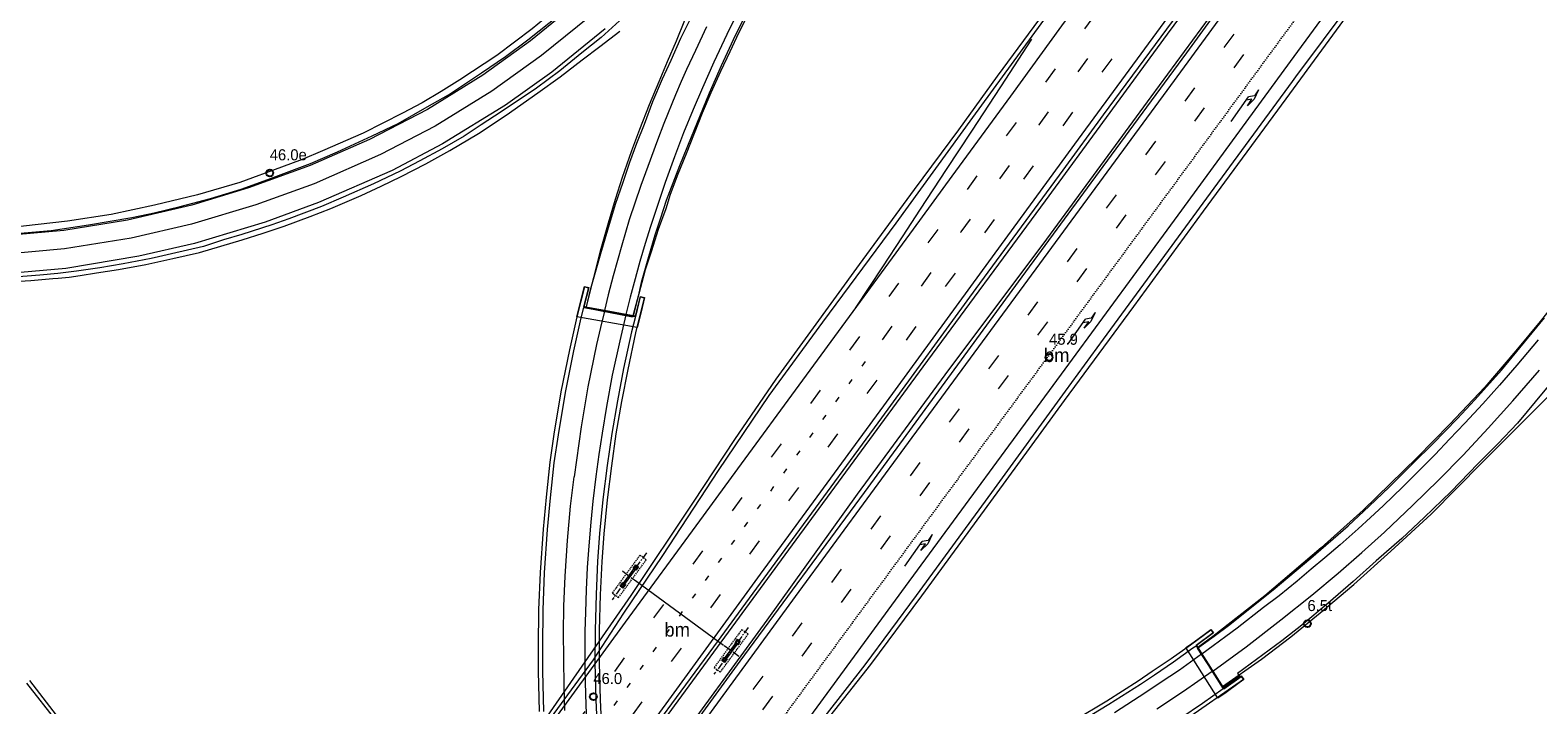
# Model space of a CAD drawing. Header units: metres. Extents: x 83575 to 86200, y 450600 to 453750.
# Tile 85 of 94: x 85556 to 85829, y 453195 to 453317. Entities that reach past the tile are written whole.
import ezdxf
from ezdxf.enums import TextEntityAlignment as Align

# ---------------------------------------------------------------- set-up
doc = ezdxf.new("R2010")
doc.units = ezdxf.units.M
for name, pattern in [('13strp', [4, 1, -3]), ('39strp', [12, 3, -9]), ('CENTER', [2, 1.25, -0.25, 0.25, -0.25]), ('DASHED2', [0.375, 0.25, -0.125])]:
    doc.linetypes.add(name, pattern=pattern)
for name, color, linetype, lineweight in [('bw-bs-portaal', 253, 'Continuous', 18), ('gr-bs-geleiderail', 253, 'geleiderail', 18), ('kw-bs-viaduct', 253, 'Continuous', 18), ('mk-bs-13streep 0.45', 253, '13strp', 18), ('mk-bs-39streep 0.15', 253, '39strp', 18), ('mk-bs-pijlre750', 253, 'Continuous', 18), ('mk-bs-streep 0.15', 253, 'Continuous', 18), ('og-bs-terreinafscheiding', 253, 'Continuous', 18), ('vh-bs-randverharding', 253, 'Continuous', 18), ('wm-bs-hectometerbord text', 253, 'Continuous', 18)]:
    doc.layers.add(name, color=color, linetype=linetype, lineweight=lineweight)
doc.styles.add('rtw_iso', font='iso-rtw.shx')
doc.linetypes.add('geleiderail', pattern='A,2,-1,[175,RTW.shx,S=0.5,R=0,X=0,Y=0],-1', length=4)

# ---------------------------------------------------------------- blocks, each defined once
blk = doc.blocks.new('poer SB40-flat-65')
h = blk.add_hatch()
h.set_pattern_fill('ACET-2D-ANSI31', color=252, angle=53.7937, style=0)
h.set_pattern_definition([(98.7936762, (-85682.8652, -453204.1866), (-3.137678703, -0.485383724), [])])
h.paths.add_polyline_path([(-1.29, -1.76), (1.29, 1.76), (1.01, 1.97), (-1.57, -1.55)])
at = {"layer": 'bw-bs-portaal', "linetype": 'CENTER'}
for points in [[(2.96, 4.34), (-3.24, -4.13)], [(1.23, -0.9), (-1.51, 1.11)]]:
    blk.add_lwpolyline(points, dxfattribs=at)
at = {"layer": 'bw-bs-portaal', "linetype": 'DASHED2'}
blk.add_lwpolyline([(-2.09, -3.74), (2.93, 3.12), (1.8, 3.95), (-3.22, -2.91)], close=True, dxfattribs=at)
at = {"layer": 'bw-bs-portaal', "linetype": 'Continuous'}
blk.add_lwpolyline([(1.29, 1.76), (1.01, 1.97), (-1.57, -1.55), (-1.29, -1.76)], close=True, dxfattribs=at)
at = {"layer": 'bw-bs-portaal', "linetype": 'CENTER'}
for points in [[(1.05, 1.22), (0.56, 1.57), (1.03, 2.22), (1.52, 1.86), (1.05, 1.22)], [(-1.32, -2.01), (-1.8, -1.66), (-1.33, -1.01), (-0.84, -1.36), (-1.32, -2.01)]]:
    blk.add_lwpolyline(points, close=True, dxfattribs=at)
blk = doc.blocks.new('poer SB40-flat-66')
h = blk.add_hatch()
h.set_pattern_fill('ACET-2D-ANSI31', color=252, angle=53.7937, style=0)
h.set_pattern_definition([(98.7936762, (-85664.464, -453217.6574), (-3.137678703, -0.485383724), [])])
h.paths.add_polyline_path([(-1.29, -1.76), (1.29, 1.76), (1.01, 1.97), (-1.57, -1.55)])
at = {"layer": 'bw-bs-portaal', "linetype": 'CENTER'}
for points in [[(2.96, 4.34), (-3.24, -4.13)], [(1.23, -0.9), (-1.51, 1.11)]]:
    blk.add_lwpolyline(points, dxfattribs=at)
at = {"layer": 'bw-bs-portaal', "linetype": 'DASHED2'}
blk.add_lwpolyline([(-2.09, -3.74), (2.93, 3.12), (1.8, 3.95), (-3.22, -2.91)], close=True, dxfattribs=at)
at = {"layer": 'bw-bs-portaal', "linetype": 'Continuous'}
blk.add_lwpolyline([(1.29, 1.76), (1.01, 1.97), (-1.57, -1.55), (-1.29, -1.76)], close=True, dxfattribs=at)
at = {"layer": 'bw-bs-portaal', "linetype": 'CENTER'}
for points in [[(1.05, 1.22), (0.56, 1.57), (1.03, 2.22), (1.52, 1.86), (1.05, 1.22)], [(-1.32, -2.01), (-1.8, -1.66), (-1.33, -1.01), (-0.84, -1.36), (-1.32, -2.01)]]:
    blk.add_lwpolyline(points, close=True, dxfattribs=at)
blk = doc.blocks.new('pijlr-flat-32')
at = {"layer": 'mk-bs-pijlre750'}
for p, q in [((4.97, 5.67), (4.16, 4.03)), ((4.97, 5.67), (4.21, 4.61)), ((0, 0), (3.16, 4.44)), ((3.78, 4), (2.73, 3.83)), ((4.16, 4.03), (2.93, 2.82)), ((2.93, 2.82), (3.78, 4)), ((4.21, 4.61), (3.16, 4.44))]:
    blk.add_line(p, q, dxfattribs=at)
blk = doc.blocks.new('pijlr-flat-98')
at = {"layer": 'mk-bs-pijlre750'}
for p, q in [((4.93, 5.7), (4.14, 4.06)), ((4.93, 5.7), (4.18, 4.64)), ((0, 0), (3.13, 4.46)), ((3.75, 4.03), (2.7, 3.85)), ((4.14, 4.06), (2.91, 2.84)), ((2.91, 2.84), (3.75, 4.03)), ((4.18, 4.64), (3.13, 4.46))]:
    blk.add_line(p, q, dxfattribs=at)
blk = doc.blocks.new('pijlr-flat-115')
at = {"layer": 'mk-bs-pijlre750'}
for p, q in [((4.94, 5.7), (4.14, 4.05)), ((4.94, 5.7), (4.19, 4.63)), ((0, 0), (3.14, 4.45)), ((3.75, 4.02), (2.71, 3.84)), ((4.14, 4.05), (2.92, 2.84)), ((2.92, 2.84), (3.75, 4.02)), ((4.19, 4.63), (3.14, 4.45))]:
    blk.add_line(p, q, dxfattribs=at)
blk = doc.blocks.new('dtbattr-l-flat-22')
at = {"layer": 'mk-bs-13streep 0.45', "style": 'rtw_iso'}
blk.add_attdef('TAG', (0, 0), '', height=2.5, dxfattribs=at)
blk = doc.blocks.new('dtbattr-l-flat-41')
at = {"layer": 'mk-bs-13streep 0.45', "style": 'rtw_iso'}
blk.add_attdef('TAG', (0, 0), '', height=2.5, dxfattribs=at)
blk = doc.blocks.new('HMP1-flat-203')
at = {"color": 253}
blk.add_circle((0, 0), 0.625, dxfattribs=at)
blk = doc.blocks.new('HMP1-flat-205')
at = {"color": 253}
blk.add_circle((0, 0), 0.625, dxfattribs=at)
blk = doc.blocks.new('HMP1-flat-211')
at = {"color": 253}
blk.add_circle((0, 0), 0.625, dxfattribs=at)
blk = doc.blocks.new('HMP1-flat-212')
at = {"color": 253}
blk.add_circle((0, 0), 0.625, dxfattribs=at)

msp = doc.modelspace()

# ---------------------------------------------------------------- linework, layer by layer
at = {"layer": 'bw-bs-portaal', "flags": 128}
msp.add_lwpolyline([(85681.35, 453205.29), (85665.69, 453216.76)], dxfattribs=at)
at = {"layer": 'gr-bs-geleiderail', "flags": 128}
for points in [[(85750, 453409.18), (85748.54, 453407.38), (85741.05, 453398.05), (85735.17, 453390.64), (85730.28, 453384.51), (85727.01, 453380.31), (85723.67, 453376.04), (85721.15, 453372.83), (85717.94, 453368.65), (85713.92, 453363.43), (85710.73, 453359.16), (85708.28, 453355.85), (85705.98, 453352.6), (85703.81, 453349.37), (85702.04, 453346.89), (85700.04, 453343.9), (85698.59, 453341.69), (85696.55, 453338.55), (85694.41, 453335.03), (85692.89, 453332.49), (85691.61, 453330.23), (85689.65, 453326.78), (85688.38, 453324.37), (85686.51, 453320.84), (85684.11, 453316.15), (85682.49, 453312.66), (85680.79, 453309.1), (85679.07, 453305.21), (85677.52, 453301.56), (85676.04, 453297.88), (85674.59, 453294.22), (85673.12, 453290.49), (85671.73, 453286.84), (85670.93, 453284.26), (85669.56, 453280.52), (85668.35, 453276.66), (85667.19, 453273.2), (85665.72, 453267.72), (85665.04, 453264.92)], [(85625.67, 453159.56), (85638.21, 453176.87), (85647.51, 453189.52), (85664.66, 453214.31), (85675.9, 453231.2), (85683.38, 453242.53), (85690.85, 453253.42), (85697.12, 453262.03), (85705.92, 453274.18), (85715.87, 453287.75), (85723.9, 453298.52), (85730.87, 453308.23), (85741.26, 453322.34), (85750.71, 453335.11), (85761.76, 453350.08), (85775.16, 453367.92), (85790.61, 453389.47), (85791.91, 453391.44)], [(85641.2, 453151.48), (85669.35, 453190.08), (85693.81, 453223.47), (85717.43, 453255.66), (85739.53, 453285.71), (85761.62, 453315.82), (85783.77, 453345.87), (85808.4, 453379.51)], [(85811.8, 453377.05), (85794.94, 453353.99), (85775.15, 453327.13), (85758.61, 453304.51), (85739.75, 453278.74), (85721.33, 453254.2), (85705.51, 453232.65), (85689.18, 453209.87), (85671.16, 453185.1), (85662.61, 453173.11), (85645.24, 453149.34)], [(85660.7, 453141.18), (85680.16, 453166.82), (85688.38, 453177.26), (85697.43, 453188.43), (85707.99, 453201.84), (85717.22, 453214.24), (85730.81, 453232.87), (85743.01, 453249.57), (85755.53, 453266.6), (85768.13, 453283.82), (85783.07, 453304.16), (85796.62, 453322.7), (85811.62, 453343), (85828.18, 453365.2)], [(85678.72, 453346.96), (85673.3, 453341.08), (85667.71, 453335.36), (85661.94, 453329.82), (85655.97, 453324.49), (85649.86, 453319.33), (85646.74, 453316.83), (85640.36, 453312.01), (85633.7, 453307.59), (85630.3, 453305.48), (85626.88, 453303.4), (85623.33, 453301.57), (85616.22, 453297.91), (85608.87, 453294.73), (85605.2, 453293.16), (85601.45, 453291.76)], [(85874.12, 453331.97), (85872.42, 453329.09), (85868.22, 453322.35), (85856.85, 453304.18), (85850.68, 453294.05), (85843.88, 453283.73), (85838.58, 453276.28), (85834.31, 453270.58), (85828.98, 453263.86), (85824.56, 453258.57), (85818.97, 453252), (85812.64, 453245.28), (85806.76, 453239.24), (85796.99, 453229.77), (85789.37, 453222.94), (85779.19, 453214.23), (85769.82, 453206.88), (85767.1, 453204.9)], [(85656.55, 453266.32), (85657.88, 453271.81), (85659.24, 453277.07), (85660.57, 453281.69), (85661.82, 453286.02), (85663.11, 453289.97), (85664.79, 453294.79), (85666.25, 453298.68), (85667.98, 453303.14), (85669.69, 453307.3), (85671.22, 453310.88), (85672.84, 453314.66), (85674.33, 453318.38), (85677.19, 453325.23)], [(85490.04, 453274.27), (85495.28, 453273.61), (85500.24, 453272.98), (85504.21, 453272.52), (85509.2, 453272.1), (85517.17, 453271.45), (85522.15, 453271.04), (85526.15, 453270.83), (85534.14, 453270.53), (85538.14, 453270.52), (85543.14, 453270.57), (85547.14, 453270.62), (85550.13, 453270.84), (85553.12, 453271.08), (85556.11, 453271.31), (85560.1, 453271.62), (85561.1, 453271.69), (85563.09, 453271.87), (85565.07, 453272.17), (85568.03, 453272.64), (85571.98, 453273.25), (85576.9, 453274.17), (85581.78, 453275.24), (85586.65, 453276.37), (85590.48, 453277.51), (85594.32, 453278.64), (85598.14, 453279.82), (85601.92, 453281.12), (85606.61, 453282.86), (85610.35, 453284.29), (85615.85, 453286.68), (85619.48, 453288.35), (85623.09, 453290.08), (85627.52, 453292.39), (85631.9, 453294.79), (85637.06, 453297.86), (85642.05, 453301.19), (85647.79, 453305.2), (85651.83, 453308.14), (85655.8, 453311.18), (85658.98, 453313.61), (85662.63, 453316.41)], [(85601.45, 453291.76), (85593.94, 453288.99), (85586.25, 453286.79), (85578.49, 453284.88), (85570.66, 453283.22), (85562.76, 453281.99), (85554.81, 453281.09), (85546.83, 453280.67), (85538.83, 453280.45), (85530.83, 453280.5), (85522.84, 453280.8), (85514.85, 453281.3), (85506.89, 453282.04), (85498.94, 453282.95), (85490.99, 453283.87)], [(85771.54, 453197.85), (85778.62, 453202.77), (85783.88, 453206.85), (85789.22, 453211.15), (85795.27, 453216.29), (85801.97, 453222.31), (85809.3, 453229), (85818.52, 453238.34), (85822.23, 453242.12), (85825.95, 453245.86), (85831.79, 453251.67)]]:
    msp.add_lwpolyline(points, dxfattribs=at)
at = {"layer": 'kw-bs-viaduct', "flags": 128}
for points in [[(85648.09, 453193.33), (85647.92, 453200.6), (85647.91, 453205.16), (85647.98, 453211.74), (85648.24, 453218.48), (85648.79, 453226.32), (85649.33, 453232.08), (85650, 453238.41), (85650.76, 453243.51), (85652.02, 453251.16), (85653.56, 453258.74), (85654.9, 453264.73), (85656.28, 453270.15), (85656.96, 453269.98), (85656.06, 453266.46), (85665.48, 453264.79), (85666.35, 453268.33), (85667.03, 453268.16), (85665.47, 453261.81), (85664.03, 453255.19), (85662.89, 453249.39), (85661.88, 453243.52), (85661.08, 453237.75), (85660.3, 453231.6), (85659.71, 453225.45), (85659.35, 453220.46), (85659.06, 453214.44), (85658.89, 453208.02), (85658.85, 453202.12), (85659.03, 453195.41), (85659.34, 453188.95)], [(85744.81, 453191.73), (85750.63, 453195.27), (85756.29, 453198.89), (85758.85, 453200.59), (85762.29, 453202.9), (85765.78, 453205.41), (85769.44, 453208.1), (85769.85, 453207.54), (85766.79, 453205.29), (85771.77, 453197.4), (85774.91, 453199.68), (85775.32, 453199.12), (85764.43, 453191.5)], [(85744.81, 453191.73), (85750.63, 453195.27), (85756.29, 453198.89), (85758.85, 453200.59), (85762.29, 453202.9), (85765.78, 453205.41), (85769.44, 453208.1), (85769.85, 453207.54), (85766.79, 453205.29), (85771.77, 453197.4), (85774.91, 453199.68), (85775.32, 453199.12), (85764.43, 453191.5)], [(85555.92, 453198.91), (85565.52, 453186.38), (85573.8, 453174.16), (85579.14, 453165.66), (85586.35, 453152.74), (85593.95, 453137.14), (85599.68, 453123.4), (85602.24, 453116.02), (85609.34, 453090.67), (85612.82, 453073.11), (85615.48, 453051.81), (85616.32, 453033.91), (85615.97, 453015.23), (85614.17, 452995.59), (85611.11, 452977.28), (85607.03, 452960.42)]]:
    msp.add_lwpolyline(points, dxfattribs=at)
for points in [[(85657.02, 453270.02), (85656.13, 453266.5), (85659.83, 453265.84), (85663.7, 453265.16), (85665.44, 453264.84), (85666.32, 453268.39), (85667.09, 453268.2), (85666.46, 453265.63), (85665.76, 453262.77), (85654.85, 453264.71), (85656.24, 453270.22)], [(85774.92, 453199.75), (85775.39, 453199.11), (85774.59, 453198.53), (85772.21, 453196.79), (85770.7, 453195.76), (85764.94, 453204.87), (85765.75, 453205.44), (85768.25, 453207.28), (85769.45, 453208.17), (85769.93, 453207.53), (85766.85, 453205.28), (85767.84, 453203.71), (85769.78, 453200.64), (85771.78, 453197.47)]]:
    msp.add_lwpolyline(points, close=True, dxfattribs=at)
at = {"layer": 'mk-bs-13streep 0.45', "ltscale": 0.1, "flags": 128}
msp.add_lwpolyline([(85656.38, 453143.46), (85677.09, 453171.73), (85700.98, 453204.39), (85720.11, 453230.49), (85741.76, 453259.93), (85773.03, 453302.6), (85799.43, 453338.68), (85822.07, 453369.62)], dxfattribs=at)
at = {"layer": 'mk-bs-13streep 0.45', "flags": 128}
msp.add_lwpolyline([(85633.32, 453155.63), (85643.66, 453169.91), (85665.24, 453199.47), (85678.99, 453218.28), (85696, 453241.59), (85708.04, 453258.05)], dxfattribs=at)
at = {"layer": 'mk-bs-39streep 0.15', "flags": 128}
for points in [[(85797.97, 453387.06), (85778.03, 453359.86), (85758.46, 453333.02), (85735.49, 453301.6), (85714.15, 453272.41), (85692.88, 453243.3), (85664.38, 453204.34), (85637.64, 453167.89), (85630.01, 453157.38)], [(85636.58, 453153.91), (85664.83, 453192.59), (85686.12, 453221.78), (85714.68, 453260.86), (85734.16, 453287.59), (85757.08, 453318.9), (85783.86, 453355.58), (85803.8, 453382.84)], [(85710.07, 453260.58), (85724.29, 453280.09), (85738.39, 453299.42), (85759.71, 453328.53), (85782.66, 453360.01), (85800.9, 453384.94)], [(85816.12, 453373.92), (85803.79, 453357.06), (85775.31, 453318.17), (85755.72, 453291.41), (85725.46, 453250.13), (85696.96, 453211.32), (85668.51, 453172.48), (85649.84, 453146.91)], [(85653.09, 453145.2), (85673.1, 453172.64), (85701.56, 453211.53), (85730.09, 453250.33), (85756.9, 453286.91), (85778.26, 453316.07), (85801.33, 453347.62), (85819.04, 453371.81)]]:
    msp.add_lwpolyline(points, dxfattribs=at)
at = {"layer": 'mk-bs-streep 0.15', "flags": 128}
for points in [[(85794.89, 453389.28), (85785.04, 453375.58), (85774.97, 453361.7), (85762.08, 453344.1), (85751.43, 453329.57), (85742.47, 453317.32), (85733.22, 453304.63), (85722.61, 453290.15), (85715.64, 453280.57), (85704.74, 453265.68), (85694.97, 453252.33), (85684.55, 453238.11), (85676.99, 453227.8), (85663.55, 453209.5), (85647.72, 453187.73), (85626.74, 453159.11)], [(85806.77, 453380.68), (85795.95, 453365.88), (85778.89, 453342.55), (85763.1, 453320.93), (85745.46, 453296.86), (85728.13, 453273.07), (85710.27, 453248.62), (85687.99, 453218.17), (85670.91, 453194.71), (85645.52, 453159.91), (85639.94, 453152.14)], [(85646.55, 453148.65), (85674.57, 453187.06), (85694.38, 453214.11), (85714.82, 453241.99), (85736.37, 453271.33), (85761.53, 453305.67), (85786.64, 453339.98), (85813.1, 453376.11)], [(85825.17, 453367.38), (85808.07, 453344.06), (85784.47, 453311.79), (85763.49, 453283.09), (85743.04, 453255.24), (85714.18, 453215.95), (85690.79, 453184), (85679.16, 453168.13), (85659.79, 453141.66)], [(85654.81, 453321.42), (85646.45, 453314.64), (85637.82, 453308.41), (85627.84, 453302.23), (85617.35, 453296.77), (85606.6, 453292.09), (85595.49, 453288.04), (85585.21, 453284.92), (85573.62, 453282.22), (85562.09, 453280.32), (85550.55, 453279.3), (85540.04, 453278.95), (85528.46, 453279.09), (85517.91, 453279.62), (85506.31, 453280.63), (85496.86, 453281.65), (85476.84, 453284.15), (85466.2, 453284.48), (85455.61, 453284.73), (85446.62, 453284.92)], [(85684.51, 453320.89), (85681.98, 453315.8), (85679.6, 453310.78), (85677.54, 453306.16), (85675.86, 453302.23), (85674.14, 453297.98), (85672.48, 453293.66), (85670.79, 453289.02), (85669.46, 453285.06), (85668.13, 453281.03), (85667.2, 453277.95), (85666.23, 453274.74), (85665.17, 453270.91), (85664.48, 453268.29), (85663.7, 453265.16)], [(85657.12, 453318.95), (85648.46, 453311.96), (85639.48, 453305.53), (85629.2, 453299.18), (85619.37, 453294.05), (85607.34, 453288.79), (85596.83, 453284.95), (85585.17, 453281.46), (85574.28, 453278.95), (85562.24, 453276.99), (85551.09, 453275.98)], [(85659.95, 453316.8), (85650.32, 453308.96), (85641.94, 453303.01), (85630.57, 453295.98), (85621.43, 453291.15), (85608.16, 453285.37), (85598.51, 453281.84), (85585.69, 453277.98), (85575.67, 453275.67), (85562.45, 453273.47), (85552.19, 453272.56)], [(85678.25, 453317.14), (85676.26, 453312.89), (85674.68, 453309.44), (85673.7, 453307.25), (85672.69, 453304.88), (85670.58, 453299.69), (85669.39, 453296.65), (85667.64, 453291.88), (85666.43, 453288.49), (85664.32, 453282.27), (85662.94, 453277.67), (85661.38, 453272.12), (85660.5, 453268.72), (85659.83, 453265.84)], [(85737.05, 453314.96), (85731.4, 453306.32), (85726.15, 453298.3), (85721.58, 453291.34), (85716.91, 453284.21), (85713.63, 453279.21), (85710.07, 453273.77), (85705.16, 453266.25)], [(85659.81, 453265.74), (85659.12, 453262.8), (85658.42, 453259.69), (85656.83, 453252.02), (85655.62, 453244.84), (85654.38, 453235.77)], [(85663.67, 453265.06), (85662.58, 453260.37), (85661.25, 453254.16), (85660.17, 453248.48), (85659.39, 453243.66), (85658.8, 453239.84), (85658.27, 453235.82), (85657.74, 453231.37), (85657.35, 453227.58), (85657.01, 453223.27), (85656.73, 453219.35), (85656.51, 453215.35), (85656.38, 453211.29), (85656.31, 453207.78), (85656.29, 453204.34), (85656.3, 453201.13), (85656.43, 453196.41), (85656.54, 453192.91)], [(85828.64, 453260.54), (85824.78, 453255.96), (85821.61, 453252.33), (85818.61, 453248.96), (85815.38, 453245.49), (85812.59, 453242.56), (85809.97, 453239.79), (85806.74, 453236.55), (85804.14, 453233.97), (85800.59, 453230.54), (85798.3, 453228.41), (85796.05, 453226.36), (85792.84, 453223.48), (85790.04, 453221.1), (85787.6, 453219.07), (85785.03, 453216.88), (85781.8, 453214.25), (85778.99, 453212.12), (85774.18, 453208.4), (85772.15, 453206.87), (85769.84, 453205.18), (85767.84, 453203.71)], [(85769.78, 453200.64), (85775.84, 453205.03), (85782.11, 453209.88), (85787.71, 453214.34), (85792.48, 453218.36), (85796.72, 453222.07), (85800.82, 453225.77), (85805.98, 453230.64), (85810.58, 453235.15), (85815.04, 453239.7), (85819.57, 453244.55), (85824.04, 453249.54), (85828.86, 453255.08)], [(85652.67, 453193.52), (85652.53, 453197.77), (85652.47, 453202.95), (85652.43, 453207.54), (85652.49, 453212.37), (85652.75, 453217.78), (85653.17, 453224.28), (85653.7, 453230.48), (85654.38, 453235.77)], [(85767.75, 453203.67), (85763.77, 453200.81), (85760.29, 453198.48), (85757.71, 453196.75), (85752, 453193.1)], [(85769.71, 453200.57), (85764.51, 453196.97), (85759.69, 453193.73)]]:
    msp.add_lwpolyline(points, dxfattribs=at)
at = {"layer": 'og-bs-terreinafscheiding', "flags": 128}
for points in [[(85665.44, 453264.84), (85663.7, 453265.16), (85659.83, 453265.84), (85656.13, 453266.5)], [(85771.78, 453197.47), (85769.78, 453200.64), (85767.84, 453203.71), (85766.85, 453205.28)]]:
    msp.add_lwpolyline(points, close=True, dxfattribs=at)
at = {"layer": 'vh-bs-randverharding'}
for points in [[(85577.27, 453283.28), (85578.45, 453283.53), (85583.14, 453284.67), (85588.61, 453286.13), (85594.13, 453287.8), (85599.47, 453289.71), (85606.68, 453292.44), (85611.57, 453294.54), (85617.81, 453297.47), (85622.51, 453299.68), (85627.78, 453302.67), (85631.65, 453304.87), (85637.63, 453308.86), (85641.92, 453311.79), (85645.95, 453314.79), (85651.81, 453319.48), (85655.32, 453322.45), (85658.98, 453325.72), (85664.92, 453331.18), (85670.33, 453336.48), (85677.47, 453344.08), (85684.84, 453352.23), (85696.21, 453365.36)], [(85813.08, 453344.64), (85799.57, 453328.02), (85784.77, 453308.13)], [(85627.34, 453162.27), (85627.96, 453161.78), (85629.18, 453163.44), (85637.9, 453175.56), (85647.4, 453188.42), (85657.86, 453202.67), (85663.35, 453211.11), (85670.39, 453221.54), (85680.44, 453236.93), (85689.62, 453250.47), (85699.29, 453263.72), (85712.55, 453281.65), (85726.42, 453300.78), (85738.78, 453317.73), (85746.5, 453328.17), (85750, 453332.9)], [(85673.6, 453328.68), (85670.23, 453325.4), (85666.31, 453321.73), (85662.56, 453318.25), (85659.24, 453315.26), (85655.74, 453312.48), (85651.77, 453309.19), (85647.52, 453306.06), (85641.18, 453301.78), (85637.57, 453299.41), (85634.47, 453297.41), (85630.51, 453295.07), (85626.48, 453292.95), (85622.88, 453291.07), (85618.09, 453288.75), (85612.61, 453286.38), (85608.66, 453284.65), (85602.77, 453282.43), (85599.71, 453281.34), (85594.28, 453279.62), (85590.98, 453278.66), (85587.36, 453277.46), (85581.56, 453276.08), (85579.23, 453275.56)], [(85686.73, 453321.99), (85683.47, 453315.58), (85680.92, 453310.14), (85678.74, 453305.19), (85675.48, 453297.22), (85673.39, 453292), (85671.01, 453285.73), (85669.96, 453282.56), (85668.96, 453279.49), (85667.78, 453275.56), (85666.49, 453270.94), (85665.9, 453268.47), (85664.9, 453264.67), (85656.54, 453266.27), (85657.35, 453269.82), (85659.19, 453276.18), (85660.41, 453280.42), (85661.82, 453285.08), (85663.19, 453289.08), (85664.4, 453292.67), (85665.66, 453296.13), (85667.07, 453299.58), (85668.58, 453303.64), (85670.31, 453307.74), (85671.86, 453311.14), (85673.63, 453315.11), (85675.92, 453319.7)], [(85765.53, 453322.36), (85759.36, 453313.98), (85750, 453301.22)], [(85750, 453291.9), (85765.11, 453312.48), (85769.95, 453319.09)], [(85784.77, 453308.13), (85784.15, 453307.29), (85769.33, 453287.05), (85755.95, 453268.82), (85750, 453260.68)], [(85750, 453301.22), (85742.7, 453291.27), (85726.95, 453269.84), (85709.88, 453246.47), (85694.44, 453225.33), (85679.57, 453205.05), (85662.84, 453182.34), (85640.36, 453151.68)], [(85416.07, 453292.71), (85423.2, 453291.7), (85434, 453290.33), (85443.47, 453289.05), (85457.1, 453287.17), (85468.13, 453285.73), (85478.32, 453284.3), (85489.54, 453282.84), (85498.43, 453281.78), (85506.29, 453280.93), (85517.82, 453279.86), (85523.21, 453279.57), (85528.88, 453279.28), (85534.18, 453279.13), (85541.01, 453279.2), (85547.33, 453279.41), (85552.14, 453279.66), (85559.79, 453280.33), (85566.56, 453281.35), (85574.38, 453282.65), (85577.27, 453283.28)], [(85645.51, 453148.93), (85684.37, 453202.45), (85706.85, 453232.96), (85735.35, 453271.95), (85750, 453291.9)], [(85579.23, 453275.56), (85577.91, 453275.27), (85572.8, 453274.28), (85568.63, 453273.59), (85564.41, 453272.95), (85561, 453272.57), (85557.78, 453272.26), (85553.21, 453271.86)], [(85841.98, 453265.83), (85841.44, 453265.12), (85837.1, 453259.91), (85833.87, 453256.18), (85829.83, 453251.45), (85824.88, 453245.5), (85821.31, 453241.72), (85817.7, 453238.11), (85812.88, 453233.12)], [(85812.88, 453233.12), (85808.01, 453228.42), (85803.95, 453224.59), (85799.34, 453220.55), (85795.15, 453216.85), (85790.64, 453212.92), (85785.87, 453208.96), (85782.25, 453206.11), (85778.86, 453203.59), (85775.42, 453201.06), (85774.27, 453200.21), (85774.61, 453199.73), (85771.65, 453197.67), (85767.05, 453204.75), (85770.06, 453206.97), (85772.89, 453209.07), (85780.7, 453215.31), (85787.54, 453221.05), (85794.25, 453226.91), (85798.07, 453230.48), (85801.7, 453233.88), (85806.01, 453238.23), (85809.6, 453241.74), (85814.02, 453246.32), (85817.16, 453249.72), (85821.96, 453255.05), (85825.3, 453259.1), (85829.74, 453264.53)], [(85750, 453260.68), (85743.12, 453251.27), (85729.78, 453232.94), (85716.2, 453214.33), (85706.92, 453201.79), (85699.68, 453192.47), (85688.2, 453178.52), (85679.96, 453168.14), (85666.87, 453150.9), (85662.29, 453143.62), (85662.79, 453143.34)]]:
    msp.add_lwpolyline(points, dxfattribs=at)
at = {"layer": 'vh-bs-randverharding', "flags": 128}
for points in [[(85648.84, 453193.35), (85648.67, 453200.6), (85648.66, 453205.14), (85648.74, 453211.72), (85648.99, 453218.43), (85649.54, 453226.26), (85650.07, 453232), (85650.75, 453238.32), (85651.51, 453243.39), (85652.76, 453251.03), (85654.29, 453258.59), (85655.63, 453264.55), (85656.1, 453266.4), (85659.81, 453265.74), (85663.67, 453265.06), (85665.42, 453264.75), (85664.74, 453261.97), (85663.3, 453255.34), (85662.16, 453249.52), (85661.14, 453243.63), (85660.34, 453237.85), (85659.55, 453231.69), (85658.96, 453225.51), (85658.6, 453220.51), (85658.31, 453214.47), (85658.14, 453208.04), (85658.1, 453202.12), (85658.29, 453195.39), (85658.59, 453188.91)], [(85745.19, 453191.09), (85751.02, 453194.64), (85756.7, 453198.26), (85759.26, 453199.98), (85762.72, 453202.29), (85766.22, 453204.81), (85766.77, 453205.22), (85767.75, 453203.67), (85769.71, 453200.57), (85771.7, 453197.41), (85767.91, 453194.8), (85764.01, 453192.11)], [(85555.34, 453198.42), (85560.83, 453191.48)]]:
    msp.add_lwpolyline(points, dxfattribs=at)

# ---------------------------------------------------------------- block references
for name, p in [('pijlr-flat-115', (85773.13, 453300.06)), ('HMP1-flat-203', (85599.32, 453290.73)), ('pijlr-flat-98', (85743.63, 453259.8)), ('HMP1-flat-211', (85740.2, 453257.37)), ('pijlr-flat-32', (85714.11, 453219.64)), ('poer SB40-flat-66', (85664.46, 453217.66)), ('poer SB40-flat-65', (85682.87, 453204.19)), ('HMP1-flat-212', (85786.91, 453209.21)), ('HMP1-flat-205', (85657.82, 453196))]:
    msp.add_blockref(name, p)
for name, p in [('dtbattr-l-flat-41', (85739.25, 453256.52)), ('dtbattr-l-flat-22', (85670.65, 453206.87))]:
    msp.add_blockref(name, p).add_auto_attribs({'TAG': 'bm'})

# ---------------------------------------------------------------- texts
at = {"layer": 'wm-bs-hectometerbord text', "style": 'rtw_iso'}
for s, p in [('46.0e', (85599.32, 453292.42)), ('45.9', (85740.2, 453259.06)), ('6.5t', (85786.91, 453210.89)), ('46.0', (85657.82, 453197.69))]:
    msp.add_text(s, height=2, dxfattribs=at).set_placement(p, align=Align.BOTTOM_LEFT)

doc.saveas('drawing.dxf')
